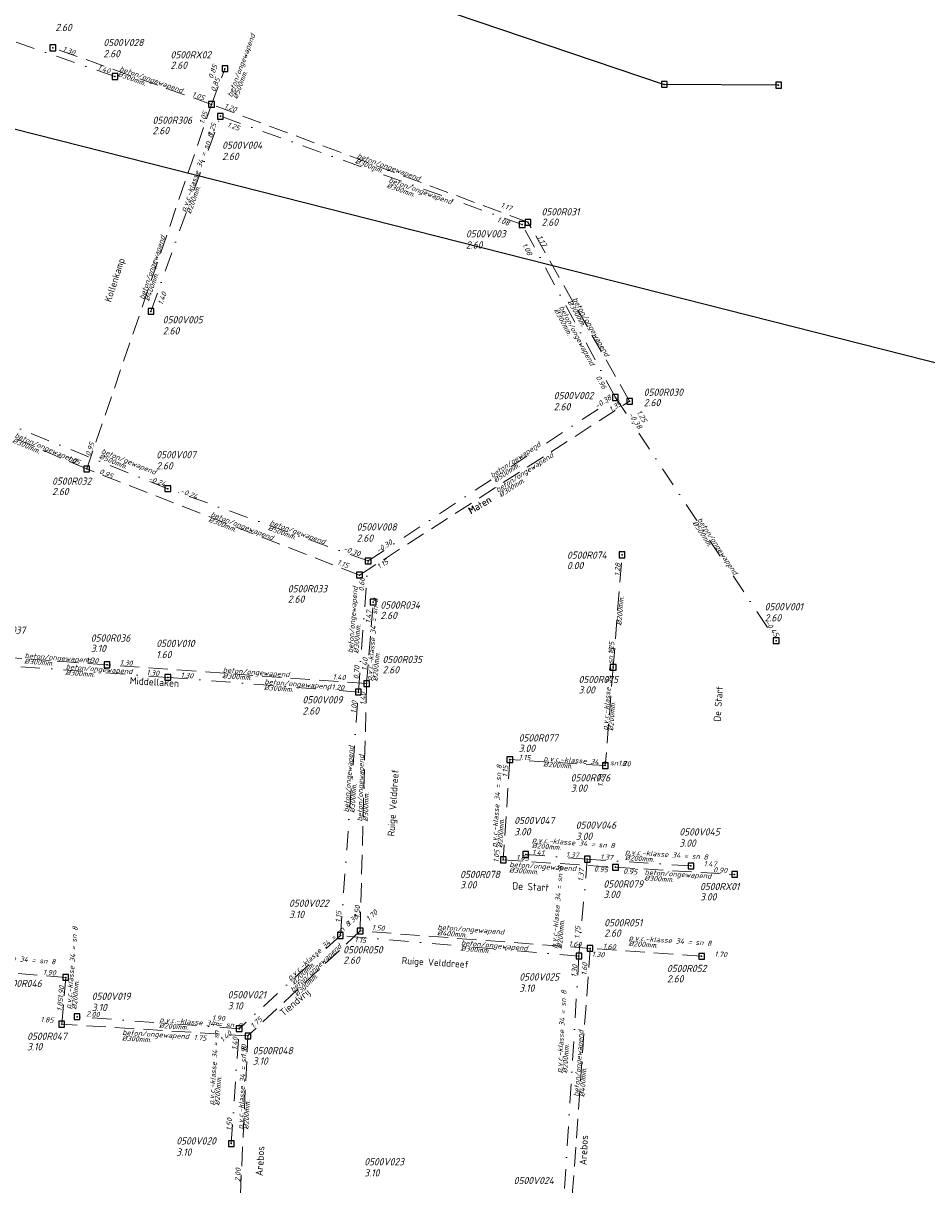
# Model space of a CAD drawing. Extents: x 155498 to 174806, y 452529 to 461643.
# Tile 36 of 44: x 158288 to 158523, y 461178 to 461480. Entities that reach past the tile are written whole.
import ezdxf
from ezdxf.enums import TextEntityAlignment as Align

# ---------------------------------------------------------------- set-up
doc = ezdxf.new("R2010")
doc.units = 0
doc.header["$PDMODE"] = 64
doc.header["$PDSIZE"] = 1.5
doc.linetypes.add('RI-HWA', pattern=[7.4, 5, -2.4])
doc.linetypes.add('RI-VWA', pattern=[11, 5, -3, 0, -3])
doc.layers.get('0').update_dxf_attribs({"linetype": 'CONTINUOUS'})
doc.layers.get('DEFPOINTS').update_dxf_attribs({"linetype": 'CONTINUOUS'})
for name, color, linetype, lineweight in [('B-OI-RI-HWA-BOB-T18', 150, 'CONTINUOUS', 18), ('B-OI-RI-HWA-MATERIAAL-T18', 150, 'CONTINUOUS', 18), ('B-OI-RI-HWA-PUTDEKSELHOOGTE-T25', 150, 'CONTINUOUS', 25), ('B-OI-RI-HWA-PUTNUMMER-T25', 150, 'CONTINUOUS', 25), ('B-OI-RI-HWA_DIAMETER-T18', 150, 'CONTINUOUS', 18), ('B-OI-RI-HWA_RIOOLPUT-S', 150, 'CONTINUOUS', 25), ('B-OI-RI-HWA_TRANSPORTLEIDING-G', 150, 'RI-HWA', 18), ('B-OI-RI-VWA-BOB-T18', 34, 'CONTINUOUS', 18), ('B-OI-RI-VWA-DIAMETER-T18', 34, 'CONTINUOUS', 18), ('B-OI-RI-VWA-MATERIAAL-T18', 34, 'CONTINUOUS', 18), ('B-OI-RI-VWA_PUTDEKSELHOOGTE-T25', 34, 'CONTINUOUS', 25), ('B-OI-RI-VWA_PUTNUMMER-T25', 34, 'CONTINUOUS', 25), ('B-OI-RI-VWA_RIOOLPUT-S', 34, 'CONTINUOUS', 25), ('B-OI-RI-VWA_TRANSPORTLEIDING-G', 34, 'RI-VWA', 18), ('B-XX-OG-TOPOGRAFIE-T18', 2, 'CONTINUOUS', 18)]:
    doc.layers.add(name, color=color, linetype=linetype, lineweight=lineweight)
doc.layers.add('persleiding', color=7, linetype='CONTINUOUS')
doc.styles.add('NLCS-ISO-M-T18', font='NLCS-ISO.ttf', dxfattribs={"height": 1.8})
doc.styles.add('NLCS-ISO-M750-T18_CURSIEF', font='NLCS-ISO.ttf', dxfattribs={"oblique": 15, "height": 1.35})
doc.styles.add('NLCS-ISO-M750-T25_CURSIEF', font='NLCS-ISO.ttf', dxfattribs={"oblique": 15, "height": 1.875})

# ---------------------------------------------------------------- blocks, each defined once
blk = doc.blocks.new('ACMAP_ANN_TEMPLATE_hwa-putnr')
at = {"style": 'NLCS-ISO-M750-T25_CURSIEF', "oblique": 15}
blk.add_attdef('hwa-putnr', (-9, -4.1), '', height=1.88, dxfattribs=at)
blk = doc.blocks.new('ACMAP_ANN_TEMPLATE_hwa-diam')
at = {"style": 'NLCS-ISO-M750-T18_CURSIEF', "oblique": 15}
blk.add_attdef('hwa-diam', (-3.7, -1.3), '', height=1.35, dxfattribs=at)
blk = doc.blocks.new('ACMAP_ANN_TEMPLATE_hwa-nap-l')
at = {"style": 'NLCS-ISO-M750-T18_CURSIEF', "oblique": 15}
blk.add_attdef('hwa-nap-l', (3.3, 0.2), '', height=1.35, dxfattribs=at)
blk = doc.blocks.new('ACMAP_ANN_TEMPLATE_hwa-nap-r')
at = {"style": 'NLCS-ISO-M750-T18_CURSIEF', "oblique": 15}
blk.add_attdef('hwa-nap-r', (-5.6, 0.2), '', height=1.35, dxfattribs=at)
blk = doc.blocks.new('ACMAP_ANN_TEMPLATE_vwa-diam')
at = {"style": 'NLCS-ISO-M750-T18_CURSIEF', "oblique": 15}
blk.add_attdef('vwa-diam', (0.3, -1.3), '', height=1.35, dxfattribs=at)
blk = doc.blocks.new('ACMAP_ANN_TEMPLATE_vwa-materiaal')
at = {"style": 'NLCS-ISO-M750-T18_CURSIEF', "oblique": 15}
blk.add_attdef('vwa-mat', (0.3, 0.2), '', height=1.35, dxfattribs=at)
blk = doc.blocks.new('ACMAP_ANN_TEMPLATE_vwa-nap-l')
at = {"style": 'NLCS-ISO-M750-T18_CURSIEF', "oblique": 15}
blk.add_attdef('vwa-nap-l', (3.3, 0.2), '', height=1.35, dxfattribs=at)
blk = doc.blocks.new('ACMAP_ANN_TEMPLATE_vwa-nap-r')
at = {"style": 'NLCS-ISO-M750-T18_CURSIEF', "oblique": 15}
blk.add_attdef('vwa-nap-r', (-5.6, 0.2), '', height=1.35, dxfattribs=at)
blk = doc.blocks.new('ACMAP_ANN_TEMPLATE_hwa-materiaal')
at = {"style": 'NLCS-ISO-M750-T18_CURSIEF', "oblique": 15}
blk.add_attdef('hwa-mat', (-3.7, 0.2), '', height=1.35, dxfattribs=at)
blk = doc.blocks.new('ACMAP_ANN_TEMPLATE_hwa-puth')
at = {"style": 'NLCS-ISO-M750-T25_CURSIEF', "oblique": 15}
blk.add_attdef('hwa-puth', (-9, -6.8), '', height=1.88, dxfattribs=at)
blk = doc.blocks.new('ACMAP_ANN_TEMPLATE_vwa-puth')
at = {"style": 'NLCS-ISO-M750-T25_CURSIEF', "oblique": 15}
blk.add_attdef('vwa-puth', (-3, 5), '', height=1.88, dxfattribs=at)
blk = doc.blocks.new('ACMAP_ANN_TEMPLATE_vwa-putnr')
at = {"style": 'NLCS-ISO-M750-T25_CURSIEF', "oblique": 15}
blk.add_attdef('vaw-putnr', (-3, 7.9), '', height=1.88, dxfattribs=at)

msp = doc.modelspace()

# ---------------------------------------------------------------- linework, layer by layer
at = {"layer": 'B-OI-RI-HWA_RIOOLPUT-S'}
for p in [(158295.82, 461473.54), (158340.51, 461468.12), (158337.02, 461458.83), (158419.21, 461428.21), (158445.63, 461381.69), (158304.61, 461364.1), (158443.67, 461341.77), (158375.47, 461336.52), (158379.02, 461329.51), (158309.9, 461313.21), (158441.36, 461312.55), (158377.32, 461308.31), (158414.52, 461288.57), (158439.32, 461287), (158412.83, 461262.51), (158441.97, 461260.58), (158472.92, 461258.75), (158375.64, 461244.04), (158435.37, 461239.5), (158464.33, 461237.46), (158299.15, 461231.97), (158298.13, 461219.83), (158346.48, 461216.76)]:
    msp.add_point(p, dxfattribs=at)
at = {"layer": 'B-OI-RI-HWA_TRANSPORTLEIDING-G'}
for p, q in [((158337.02, 461458.83), (158295.82, 461473.54)), ((158337.02, 461458.83), (158340.51, 461468.12)), ((158304.61, 461364.1), (158337.02, 461458.83)), ((158419.21, 461428.21), (158337.02, 461458.83)), ((158445.63, 461381.69), (158419.21, 461428.21)), ((158375.47, 461336.52), (158445.63, 461381.69)), ((158304.61, 461364.1), (158273.57, 461377.41)), ((158375.47, 461336.52), (158304.61, 461364.1)), ((158441.36, 461312.55), (158443.67, 461341.77)), ((158377.32, 461308.31), (158379.02, 461329.51)), ((158309.9, 461313.21), (158274.36, 461315.85)), ((158377.32, 461308.31), (158309.9, 461313.21)), ((158441.36, 461312.55), (158439.32, 461287)), ((158375.64, 461244.04), (158377.32, 461308.31)), ((158414.52, 461288.57), (158412.83, 461262.51)), ((158439.32, 461287), (158414.52, 461288.57)), ((158412.83, 461262.51), (158441.97, 461260.58)), ((158441.97, 461260.58), (158472.92, 461258.75)), ((158375.64, 461244.04), (158346.48, 461216.76)), ((158435.37, 461239.5), (158375.64, 461244.04)), ((158435.37, 461239.5), (158430.34, 461169.73)), ((158464.33, 461237.46), (158435.37, 461239.5)), ((158299.15, 461231.97), (158268.56, 461234.48)), ((158298.13, 461219.83), (158299.15, 461231.97)), ((158346.48, 461216.76), (158298.13, 461219.83)), ((158344.52, 461175.55), (158346.48, 461216.76))]:
    msp.add_line(p, q, dxfattribs=at)
at = {"layer": 'B-OI-RI-VWA_RIOOLPUT-S'}
for p in [(158311.95, 461466.08), (158339.34, 461455.76), (158417.72, 461427.62), (158321.31, 461405.05), (158441.95, 461382.66), (158325.67, 461358.97), (158377.71, 461340.19), (158483.7, 461319.47), (158325.67, 461309.93), (158375.18, 461306.11), (158418.65, 461263.9), (158434.65, 461262.7), (158461.55, 461260.94), (158370.52, 461242.87), (158432.47, 461237.51), (158302.1, 461221.74), (158344.22, 461218.63), (158342.16, 461188.77)]:
    msp.add_point(p, dxfattribs=at)
at = {"layer": 'B-OI-RI-VWA_TRANSPORTLEIDING-G'}
for p, q in [((158311.95, 461466.08), (158241.72, 461490.49)), ((158321.31, 461405.05), (158339.34, 461455.76)), ((158417.72, 461427.62), (158339.34, 461455.76)), ((158441.95, 461382.66), (158417.72, 461427.62)), ((158377.71, 461340.19), (158441.95, 461382.66)), ((158441.95, 461382.66), (158483.7, 461319.47)), ((158325.67, 461358.97), (158278.69, 461377.96)), ((158377.71, 461340.19), (158325.67, 461358.97)), ((158375.18, 461306.11), (158377.71, 461340.19)), ((158325.67, 461309.93), (158272, 461313.85)), ((158375.18, 461306.11), (158325.67, 461309.93)), ((158370.52, 461242.87), (158375.18, 461306.11)), ((158434.65, 461262.7), (158418.65, 461263.9)), ((158434.65, 461262.7), (158432.47, 461237.51)), ((158461.55, 461260.94), (158434.65, 461262.7)), ((158370.52, 461242.87), (158344.22, 461218.63)), ((158432.47, 461237.51), (158370.52, 461242.87)), ((158432.47, 461237.51), (158428.41, 461171.62)), ((158344.22, 461218.63), (158302.1, 461221.74)), ((158342.16, 461188.77), (158344.22, 461218.63))]:
    msp.add_line(p, q, dxfattribs=at)
at = {"layer": 'DEFPOINTS', "flags": 128}
msp.add_lwpolyline([(157498.69, 460511.77), (157666.49, 461268.41), (158141.33, 461489.21), (159256.93, 461205.94), (159206.49, 460696.31), (158205.71, 460856.25), (158144.02, 460363.33)], close=True, dxfattribs=at)
at = {"layer": 'persleiding'}
for p in [(157927.98, 461642.09), (158484.33, 461463.83)]:
    msp.add_line(p, (158454.65, 461464.04), dxfattribs=at)
for p in [(158454.65, 461464.04), (158484.33, 461463.83)]:
    msp.add_point(p, dxfattribs=at)

# ---------------------------------------------------------------- block references
at = {"layer": 'B-OI-RI-HWA-BOB-T18'}
for name, p, rotation, values in [('ACMAP_ANN_TEMPLATE_hwa-nap-r', (158303.42, 461470.62), 340.3521673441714, {'hwa-nap-r': '1.30'}), ('ACMAP_ANN_TEMPLATE_hwa-nap-r', (158339.48, 461470.55), 69.41826433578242, {'hwa-nap-r': '0.85'}), ('ACMAP_ANN_TEMPLATE_hwa-nap-l', (158337.02, 461458.83), 69.41826433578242, {'hwa-nap-l': '0.85'}), ('ACMAP_ANN_TEMPLATE_hwa-nap-r', (158337.02, 461458.83), 339.5670512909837, {'hwa-nap-r': '1.05'}), ('ACMAP_ANN_TEMPLATE_hwa-nap-r', (158337.02, 461458.83), 71.1126302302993, {'hwa-nap-r': '1.05'}), ('ACMAP_ANN_TEMPLATE_hwa-nap-l', (158337.02, 461458.83), 340.3521673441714, {'hwa-nap-l': '1.20'}), ('ACMAP_ANN_TEMPLATE_hwa-nap-l', (158408.81, 461433.13), 339.5670512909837, {'hwa-nap-l': '1.17'}), ('ACMAP_ANN_TEMPLATE_hwa-nap-r', (158424.16, 461419.36), 299.5934460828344, {'hwa-nap-r': '1.17'}), ('ACMAP_ANN_TEMPLATE_hwa-nap-r', (158445.63, 461381.69), 32.77400736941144, {'hwa-nap-r': '1.35'}), ('ACMAP_ANN_TEMPLATE_hwa-nap-l', (158445.63, 461381.69), 299.5934460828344, {'hwa-nap-l': '1.25'}), ('ACMAP_ANN_TEMPLATE_hwa-nap-l', (158304.61, 461364.1), 71.1126302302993, {'hwa-nap-l': '0.95'}), ('ACMAP_ANN_TEMPLATE_hwa-nap-r', (158304.61, 461364.1), 338.7331079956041, {'hwa-nap-r': '1.05'}), ('ACMAP_ANN_TEMPLATE_hwa-nap-l', (158304.61, 461364.1), 336.7902715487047, {'hwa-nap-l': '0.95'}), ('ACMAP_ANN_TEMPLATE_hwa-nap-l', (158366.37, 461340.39), 338.7331079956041, {'hwa-nap-l': '1.15'}), ('ACMAP_ANN_TEMPLATE_hwa-nap-l', (158377.89, 461336.04), 32.77400736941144, {'hwa-nap-l': '1.15'}), ('ACMAP_ANN_TEMPLATE_hwa-nap-r', (158443.67, 461341.77), 85.49411299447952, {'hwa-nap-r': '1.28'}), ('ACMAP_ANN_TEMPLATE_hwa-nap-r', (158379.02, 461329.51), 85.41533712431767, {'hwa-nap-r': '1.47'}), ('ACMAP_ANN_TEMPLATE_hwa-nap-l', (158441.36, 461312.55), 85.42295861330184, {'hwa-nap-l': '1.25'}), ('ACMAP_ANN_TEMPLATE_hwa-nap-l', (158441.36, 461312.55), 85.49411299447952, {'hwa-nap-l': '1.25'}), ('ACMAP_ANN_TEMPLATE_hwa-nap-r', (158309.9, 461313.21), 355.8431243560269, {'hwa-nap-r': '1.30'}), ('ACMAP_ANN_TEMPLATE_hwa-nap-l', (158377.32, 461308.31), 85.41533712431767, {'hwa-nap-l': '1.40'}), ('ACMAP_ANN_TEMPLATE_hwa-nap-l', (158309.9, 461313.21), 355.7517287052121, {'hwa-nap-l': '1.30'}), ('ACMAP_ANN_TEMPLATE_hwa-nap-l', (158365.17, 461309.51), 355.8431243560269, {'hwa-nap-l': '1.40'}), ('ACMAP_ANN_TEMPLATE_hwa-nap-r', (158377.32, 461308.31), 88.50264516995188, {'hwa-nap-r': '1.40'}), ('ACMAP_ANN_TEMPLATE_hwa-nap-l', (158413.88, 461280.65), 86.28820742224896, {'hwa-nap-l': '1.15'}), ('ACMAP_ANN_TEMPLATE_hwa-nap-r', (158422.4, 461288.03), 356.377641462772, {'hwa-nap-r': '1.15'}), ('ACMAP_ANN_TEMPLATE_hwa-nap-l', (158439.32, 461287), 356.377641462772, {'hwa-nap-l': '1.20'}), ('ACMAP_ANN_TEMPLATE_hwa-nap-r', (158439.32, 461287), 85.42295861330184, {'hwa-nap-r': '1.20'}), ('ACMAP_ANN_TEMPLATE_hwa-nap-r', (158412.2, 461267.34), 86.28820742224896, {'hwa-nap-r': '1.05'}), ('ACMAP_ANN_TEMPLATE_hwa-nap-l', (158412.83, 461262.51), 356.2191986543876, {'hwa-nap-l': '1.05'}), ('ACMAP_ANN_TEMPLATE_hwa-nap-r', (158441.9, 461258.94), 356.2191986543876, {'hwa-nap-r': '0.95'}), ('ACMAP_ANN_TEMPLATE_hwa-nap-l', (158440.62, 461258.9), 356.6087972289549, {'hwa-nap-l': '0.95'}), ('ACMAP_ANN_TEMPLATE_hwa-nap-r', (158472.92, 461258.75), 356.6087972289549, {'hwa-nap-r': '0.90'}), ('ACMAP_ANN_TEMPLATE_hwa-nap-l', (158375.64, 461244.04), 88.50264516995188, {'hwa-nap-l': '1.50'}), ('ACMAP_ANN_TEMPLATE_hwa-nap-l', (158375.64, 461244.04), 43.09219961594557, {'hwa-nap-l': '1.70'}), ('ACMAP_ANN_TEMPLATE_hwa-nap-r', (158384.22, 461243.68), 355.6533797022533, {'hwa-nap-r': '1.50'}), ('ACMAP_ANN_TEMPLATE_hwa-nap-r', (158435.37, 461239.5), 355.9706272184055, {'hwa-nap-r': '1.60'}), ('ACMAP_ANN_TEMPLATE_hwa-nap-l', (158435.37, 461239.5), 355.6533797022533, {'hwa-nap-l': '1.60'}), ('ACMAP_ANN_TEMPLATE_hwa-nap-l', (158464.33, 461237.46), 355.9706272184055, {'hwa-nap-l': '1.70'}), ('ACMAP_ANN_TEMPLATE_hwa-nap-l', (158289.92, 461232.79), 355.3092201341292, {'hwa-nap-l': '1.90'}), ('ACMAP_ANN_TEMPLATE_hwa-nap-l', (158434.4, 461229.16), 85.87645098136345, {'hwa-nap-l': '1.60'}), ('ACMAP_ANN_TEMPLATE_hwa-nap-r', (158299.15, 461231.97), 85.19730188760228, {'hwa-nap-r': '1.90'}), ('ACMAP_ANN_TEMPLATE_hwa-nap-l', (158298.13, 461219.83), 85.19730188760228, {'hwa-nap-l': '1.85'}), ('ACMAP_ANN_TEMPLATE_hwa-nap-r', (158298.13, 461219.83), 356.3668619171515, {'hwa-nap-r': '1.85'}), ('ACMAP_ANN_TEMPLATE_hwa-nap-r', (158352.11, 461222.28), 43.09219961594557, {'hwa-nap-r': '1.75'}), ('ACMAP_ANN_TEMPLATE_hwa-nap-l', (158329.05, 461215.72), 356.3668619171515, {'hwa-nap-l': '1.75'}), ('ACMAP_ANN_TEMPLATE_hwa-nap-r', (158346.48, 461216.76), 87.27699185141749, {'hwa-nap-r': '1.90'}), ('ACMAP_ANN_TEMPLATE_hwa-nap-l', (158344.52, 461175.55), 87.27699185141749, {'hwa-nap-l': '2.00'})]:
    msp.add_blockref(name, p, dxfattribs=dict(at, rotation=rotation)).add_auto_attribs(values)
at = {"layer": 'B-OI-RI-HWA-MATERIAAL-T18'}
for p, rotation, values in [((158343.8, 461464.02), 69.41826433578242, {'hwa-mat': 'beton/ongewapend'}), ((158316.42, 461466.18), 340.3521673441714, {'hwa-mat': 'beton/ongewapend'}), ((158378.11, 461443.52), 339.5670512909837, {'hwa-mat': 'beton/ongewapend'}), ((158320.82, 461411.47), 71.1126302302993, {'hwa-mat': 'beton/ongewapend'}), ((158432.42, 461404.95), 299.5934460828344, {'hwa-mat': 'beton/ongewapend'}), ((158289.09, 461370.76), 336.7902715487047, {'hwa-mat': 'beton/ongewapend'}), ((158414.58, 461359.78), 32.77400736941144, {'hwa-mat': 'beton/ongewapend'}), ((158340.04, 461350.31), 338.7331079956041, {'hwa-mat': 'beton/ongewapend'}), ((158379.14, 461312.67), 85.41533712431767, {'hwa-mat': 'p.v.c.-klasse 34 = sn 8'}), ((158292.13, 461314.53), 355.7517287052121, {'hwa-mat': 'beton/ongewapend'}), ((158343.61, 461310.76), 355.8431243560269, {'hwa-mat': 'beton/ongewapend'}), ((158440.34, 461299.77), 85.42295861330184, {'hwa-mat': 'p.v.c.-klasse 34 = sn 8'}), ((158376.48, 461276.17), 88.50264516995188, {'hwa-mat': 'beton/ongewapend'}), ((158426.92, 461287.79), 356.377641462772, {'hwa-mat': 'p.v.c.-klasse 34 = sn 8'}), ((158411.5, 461269.41), 86.28820742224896, {'hwa-mat': 'p.v.c.-klasse 34 = sn 8'}), ((158418.06, 461260.27), 356.2191986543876, {'hwa-mat': 'beton/ongewapend'}), ((158453.18, 461258.24), 356.6087972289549, {'hwa-mat': 'beton/ongewapend'}), ((158399.38, 461243.94), 355.6533797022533, {'hwa-mat': 'beton/ongewapend'}), ((158449.08, 461241.2), 355.9706272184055, {'hwa-mat': 'p.v.c.-klasse 34 = sn 8'}), ((158301, 461227.38), 85.19730188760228, {'hwa-mat': 'p.v.c.-klasse 34 = sn 8'}), ((158361.06, 461230.4), 43.09219961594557, {'hwa-mat': 'beton/ongewapend'}), ((158278.68, 461236.61), 355.3092201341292, {'hwa-mat': 'p.v.c.-klasse 34 = sn 8'}), ((158317.51, 461216.62), 356.3668619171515, {'hwa-mat': 'beton/ongewapend'}), ((158432.86, 461204.61), 85.87645098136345, {'hwa-mat': 'beton/ongewapend'}), ((158345.5, 461196.16), 87.27699185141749, {'hwa-mat': 'p.v.c.-klasse 34 = sn 8'})]:
    msp.add_blockref('ACMAP_ANN_TEMPLATE_hwa-materiaal', p, dxfattribs=dict(at, rotation=rotation)).add_auto_attribs(values)
at = {"layer": 'B-OI-RI-HWA-PUTDEKSELHOOGTE-T25'}
for p, values in [((158305.44, 461484.7), {'hwa-puth': '2.60'}), ((158335.37, 461474.87), {'hwa-puth': '2.60'}), ((158330.71, 461457.88), {'hwa-puth': '2.60'}), ((158431.74, 461434.08), {'hwa-puth': '2.60'}), ((158458.3, 461387.2), {'hwa-puth': '2.60'}), ((158304.61, 461364.1), {'hwa-puth': '2.60'}), ((158438.37, 461344.87), {'hwa-puth': '0.00'}), ((158365.84, 461336.13), {'hwa-puth': '2.60'}), ((158389.89, 461331.9), {'hwa-puth': '2.60'}), ((158314.67, 461323.32), {'hwa-puth': '3.10'}), ((158390.44, 461317.75), {'hwa-puth': '2.60'}), ((158441.36, 461312.55), {'hwa-puth': '3.00'}), ((158425.81, 461297.36), {'hwa-puth': '3.00'}), ((158439.32, 461287), {'hwa-puth': '3.00'}), ((158410.6, 461261.89), {'hwa-puth': '3.00'}), ((158447.84, 461259.41), {'hwa-puth': '3.00'}), ((158472.92, 461258.75), {'hwa-puth': '3.00'}), ((158448.03, 461249.35), {'hwa-puth': '2.60'}), ((158380.23, 461242.31), {'hwa-puth': '2.60'}), ((158464.33, 461237.46), {'hwa-puth': '2.60'}), ((158298.13, 461219.83), {'hwa-puth': '3.10'}), ((158356.72, 461216.1), {'hwa-puth': '3.10'})]:
    msp.add_blockref('ACMAP_ANN_TEMPLATE_hwa-puth', p, dxfattribs=at).add_auto_attribs(values)
at = {"layer": 'B-OI-RI-HWA-PUTNUMMER-T25'}
for p, values in [((158335.37, 461474.87), {'hwa-putnr': '0500RX02'}), ((158330.71, 461457.88), {'hwa-putnr': '0500R306'}), ((158431.74, 461434.08), {'hwa-putnr': '0500R031'}), ((158458.3, 461387.2), {'hwa-putnr': '0500R030'}), ((158304.61, 461364.1), {'hwa-putnr': '0500R032'}), ((158438.37, 461344.87), {'hwa-putnr': '0500R074'}), ((158365.84, 461336.13), {'hwa-putnr': '0500R033'}), ((158389.89, 461331.9), {'hwa-putnr': '0500R034'}), ((158287.47, 461325.37), {'hwa-putnr': '0500R037'}), ((158314.67, 461323.32), {'hwa-putnr': '0500R036'}), ((158390.44, 461317.75), {'hwa-putnr': '0500R035'}), ((158441.36, 461312.55), {'hwa-putnr': '0500R075'}), ((158425.81, 461297.36), {'hwa-putnr': '0500R077'}), ((158439.32, 461287), {'hwa-putnr': '0500R076'}), ((158410.6, 461261.89), {'hwa-putnr': '0500R078'}), ((158447.84, 461259.41), {'hwa-putnr': '0500R079'}), ((158472.92, 461258.75), {'hwa-putnr': '0500RX01'}), ((158448.03, 461249.35), {'hwa-putnr': '0500R051'}), ((158380.23, 461242.31), {'hwa-putnr': '0500R050'}), ((158464.33, 461237.46), {'hwa-putnr': '0500R052'}), ((158291.56, 461233.56), {'hwa-putnr': '0500R046'}), ((158298.13, 461219.83), {'hwa-putnr': '0500R047'}), ((158356.72, 461216.1), {'hwa-putnr': '0500R048'})]:
    msp.add_blockref('ACMAP_ANN_TEMPLATE_hwa-putnr', p, dxfattribs=at).add_auto_attribs(values)
at = {"layer": 'B-OI-RI-HWA_DIAMETER-T18'}
for p, rotation, values in [((158316.42, 461466.18), 340.3521673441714, {'hwa-diam': '%%c300mm.'}), ((158343.8, 461464.02), 69.41826433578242, {'hwa-diam': '%%c500mm.'}), ((158378.11, 461443.52), 339.5670512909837, {'hwa-diam': '%%c300mm.'}), ((158320.82, 461411.47), 71.1126302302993, {'hwa-diam': '%%c400mm.'}), ((158432.42, 461404.95), 299.5934460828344, {'hwa-diam': '%%c300mm.'}), ((158289.09, 461370.76), 336.7902715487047, {'hwa-diam': '%%c300mm.'}), ((158414.58, 461359.78), 32.77400736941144, {'hwa-diam': '%%c300mm.'}), ((158340.04, 461350.31), 338.7331079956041, {'hwa-diam': '%%c300mm.'}), ((158442.52, 461327.16), 85.49411299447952, {'hwa-diam': '%%c200mm.'}), ((158292.13, 461314.53), 355.7517287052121, {'hwa-diam': '%%c300mm.'}), ((158379.14, 461312.67), 85.41533712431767, {'hwa-diam': '%%c200mm.'}), ((158343.61, 461310.76), 355.8431243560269, {'hwa-diam': '%%c300mm.'}), ((158440.34, 461299.77), 85.42295861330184, {'hwa-diam': '%%c200mm.'}), ((158426.92, 461287.79), 356.377641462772, {'hwa-diam': '%%c200mm.'}), ((158376.48, 461276.17), 88.50264516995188, {'hwa-diam': '%%c300mm.'}), ((158411.5, 461269.41), 86.28820742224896, {'hwa-diam': '%%c200mm.'}), ((158418.06, 461260.27), 356.2191986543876, {'hwa-diam': '%%c300mm.'}), ((158453.18, 461258.24), 356.6087972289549, {'hwa-diam': '%%c300mm.'}), ((158399.38, 461243.94), 355.6533797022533, {'hwa-diam': '%%c400mm.'}), ((158449.08, 461241.2), 355.9706272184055, {'hwa-diam': '%%c200mm.'}), ((158301, 461227.38), 85.19730188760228, {'hwa-diam': '%%c200mm.'}), ((158361.06, 461230.4), 43.09219961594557, {'hwa-diam': '%%c300mm.'}), ((158317.51, 461216.62), 356.3668619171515, {'hwa-diam': '%%c300mm.'}), ((158432.86, 461204.61), 85.87645098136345, {'hwa-diam': '%%c400mm.'}), ((158345.5, 461196.16), 87.27699185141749, {'hwa-diam': '%%c200mm.'})]:
    msp.add_blockref('ACMAP_ANN_TEMPLATE_hwa-diam', p, dxfattribs=dict(at, rotation=rotation)).add_auto_attribs(values)
at = {"layer": 'B-OI-RI-VWA-BOB-T18'}
for name, p, rotation, values in [('ACMAP_ANN_TEMPLATE_vwa-nap-l', (158304.16, 461468.83), 340.8361502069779, {'vwa-nap-l': '1.40'}), ('ACMAP_ANN_TEMPLATE_vwa-nap-r', (158339.34, 461455.76), 70.42709707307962, {'vwa-nap-r': '1.25'}), ('ACMAP_ANN_TEMPLATE_vwa-nap-r', (158346.18, 461450.98), 340.2508388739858, {'vwa-nap-r': '1.25'}), ('ACMAP_ANN_TEMPLATE_vwa-nap-l', (158407.85, 461429.31), 340.2508388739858, {'vwa-nap-l': '1.08'}), ('ACMAP_ANN_TEMPLATE_vwa-nap-r', (158420.12, 461417.35), 298.324155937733, {'vwa-nap-r': '1.08'}), ('ACMAP_ANN_TEMPLATE_vwa-nap-l', (158323.37, 461403.42), 70.42709707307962, {'vwa-nap-l': '1.40'}), ('ACMAP_ANN_TEMPLATE_vwa-nap-l', (158435.07, 461390.77), 298.324155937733, {'vwa-nap-l': '0.96'}), ('ACMAP_ANN_TEMPLATE_vwa-nap-r', (158441.95, 461382.66), 33.46638921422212, {'vwa-nap-r': '-0.38'}), ('ACMAP_ANN_TEMPLATE_vwa-nap-l', (158443.29, 461380.89), 303.4512805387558, {'vwa-nap-l': '-0.38'}), ('ACMAP_ANN_TEMPLATE_vwa-nap-r', (158325.67, 461358.97), 340.1566907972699, {'vwa-nap-r': '-0.24'}), ('ACMAP_ANN_TEMPLATE_vwa-nap-l', (158325.67, 461358.97), 337.9863079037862, {'vwa-nap-l': '-0.24'}), ('ACMAP_ANN_TEMPLATE_vwa-nap-l', (158377.71, 461340.19), 33.46638921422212, {'vwa-nap-l': '-0.30'}), ('ACMAP_ANN_TEMPLATE_vwa-nap-l', (158367.94, 461343.82), 340.1566907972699, {'vwa-nap-l': '-0.30'}), ('ACMAP_ANN_TEMPLATE_vwa-nap-r', (158377.19, 461337.8), 85.75431620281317, {'vwa-nap-r': '0.60'}), ('ACMAP_ANN_TEMPLATE_vwa-nap-r', (158483.7, 461319.47), 303.4512805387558, {'vwa-nap-r': '-0.45'}), ('ACMAP_ANN_TEMPLATE_vwa-nap-r', (158325.67, 461309.93), 355.5880204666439, {'vwa-nap-r': '1.30'}), ('ACMAP_ANN_TEMPLATE_vwa-nap-l', (158375.18, 461306.11), 85.75431620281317, {'vwa-nap-l': '0.70'}), ('ACMAP_ANN_TEMPLATE_vwa-nap-l', (158325.67, 461309.93), 355.8225947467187, {'vwa-nap-l': '1.30'}), ('ACMAP_ANN_TEMPLATE_vwa-nap-l', (158364.87, 461306.88), 355.5880204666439, {'vwa-nap-l': '1.20'}), ('ACMAP_ANN_TEMPLATE_vwa-nap-r', (158375.18, 461306.11), 85.78563176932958, {'vwa-nap-r': '1.00'}), ('ACMAP_ANN_TEMPLATE_vwa-nap-r', (158425.84, 461263.28), 355.7179686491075, {'vwa-nap-r': '1.41'}), ('ACMAP_ANN_TEMPLATE_vwa-nap-r', (158434.65, 461262.7), 356.2468797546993, {'vwa-nap-r': '1.37'}), ('ACMAP_ANN_TEMPLATE_vwa-nap-l', (158434.65, 461262.7), 355.7179686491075, {'vwa-nap-l': '1.37'}), ('ACMAP_ANN_TEMPLATE_vwa-nap-l', (158433.47, 461253.56), 85.04291999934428, {'vwa-nap-l': '1.37'}), ('ACMAP_ANN_TEMPLATE_vwa-nap-l', (158461.55, 461260.94), 356.2468797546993, {'vwa-nap-l': '1.47'}), ('ACMAP_ANN_TEMPLATE_vwa-nap-l', (158370.52, 461242.87), 85.78563176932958, {'vwa-nap-l': '1.15'}), ('ACMAP_ANN_TEMPLATE_vwa-nap-l', (158370.52, 461242.87), 42.66592782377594, {'vwa-nap-l': '1.30'}), ('ACMAP_ANN_TEMPLATE_vwa-nap-l', (158432.65, 461238.64), 86.47401530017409, {'vwa-nap-l': '1.75'}), ('ACMAP_ANN_TEMPLATE_vwa-nap-r', (158379.69, 461240.45), 355.0550044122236, {'vwa-nap-r': '1.15'}), ('ACMAP_ANN_TEMPLATE_vwa-nap-l', (158432.47, 461237.51), 355.0550044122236, {'vwa-nap-l': '1.30'}), ('ACMAP_ANN_TEMPLATE_vwa-nap-r', (158432.47, 461237.51), 85.04291999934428, {'vwa-nap-r': '1.30'}), ('ACMAP_ANN_TEMPLATE_vwa-nap-r', (158309.97, 461221.26), 355.7771341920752, {'vwa-nap-r': '2.00'}), ('ACMAP_ANN_TEMPLATE_vwa-nap-l', (158333.83, 461220.88), 355.7771341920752, {'vwa-nap-l': '1.90'}), ('ACMAP_ANN_TEMPLATE_vwa-nap-r', (158344.22, 461218.63), 42.66592782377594, {'vwa-nap-r': '1.40'}), ('ACMAP_ANN_TEMPLATE_vwa-nap-r', (158344.22, 461218.63), 86.05349671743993, {'vwa-nap-r': '1.40'}), ('ACMAP_ANN_TEMPLATE_vwa-nap-l', (158342.16, 461188.77), 86.05349671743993, {'vwa-nap-l': '1.50'})]:
    msp.add_blockref(name, p, dxfattribs=dict(at, rotation=rotation)).add_auto_attribs(values)
at = {"layer": 'B-OI-RI-VWA-DIAMETER-T18'}
for p, rotation, values in [((158382.56, 461438.6), 340.2508388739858, {'vwa-diam': '%%c300mm.'}), ((158330.33, 461430.41), 70.42709707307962, {'vwa-diam': '%%c200mm.'}), ((158426.95, 461406.26), 298.324155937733, {'vwa-diam': '%%c300mm.'}), ((158307.9, 461368.2), 337.9863079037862, {'vwa-diam': '%%c500mm.'}), ((158409.83, 461361.42), 33.46638921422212, {'vwa-diam': '%%c500mm.'}), ((158351.69, 461349.58), 340.1566907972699, {'vwa-diam': '%%c500mm.'}), ((158462.83, 461351.06), 303.4512805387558, {'vwa-diam': '%%c500mm.'}), ((158373.88, 461315.9), 85.75431620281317, {'vwa-diam': '%%c300mm.'}), ((158298.83, 461311.89), 355.8225947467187, {'vwa-diam': '%%c300mm.'}), ((158350.42, 461308.02), 355.5880204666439, {'vwa-diam': '%%c300mm.'}), ((158372.85, 461274.49), 85.78563176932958, {'vwa-diam': '%%c300mm.'}), ((158419.97, 461266.94), 355.7179686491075, {'vwa-diam': '%%c200mm.'}), ((158444.16, 461263.79), 356.2468797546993, {'vwa-diam': '%%c200mm.'}), ((158426.73, 461239.18), 85.04291999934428, {'vwa-diam': '%%c200mm.'}), ((158401.49, 461240.19), 355.0550044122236, {'vwa-diam': '%%c300mm.'}), ((158357.37, 461230.75), 42.66592782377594, {'vwa-diam': '%%c200mm.'}), ((158323.16, 461220.18), 355.7771341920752, {'vwa-diam': '%%c200mm.'}), ((158428.13, 461206.8), 86.47401530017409, {'vwa-diam': '%%c200mm.'}), ((158337.78, 461198.44), 86.05349671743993, {'vwa-diam': '%%c200mm.'})]:
    msp.add_blockref('ACMAP_ANN_TEMPLATE_vwa-diam', p, dxfattribs=dict(at, rotation=rotation)).add_auto_attribs(values)
at = {"layer": 'B-OI-RI-VWA-MATERIAAL-T18'}
for p, rotation, values in [((158330.33, 461430.41), 70.42709707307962, {'vwa-mat': 'p.v.c.-klasse 34 = sn 8'}), ((158382.56, 461438.6), 340.2508388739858, {'vwa-mat': 'beton/ongewapend'}), ((158426.95, 461406.26), 298.324155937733, {'vwa-mat': 'beton/ongewapend'}), ((158307.9, 461368.2), 337.9863079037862, {'vwa-mat': 'beton/gewapend'}), ((158409.83, 461361.42), 33.46638921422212, {'vwa-mat': 'beton/gewapend'}), ((158351.69, 461349.58), 340.1566907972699, {'vwa-mat': 'beton/gewapend'}), ((158462.83, 461351.06), 303.4512805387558, {'vwa-mat': 'beton/ongewapend'}), ((158373.88, 461315.9), 85.75431620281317, {'vwa-mat': 'beton/ongewapend'}), ((158298.83, 461311.89), 355.8225947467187, {'vwa-mat': 'beton/ongewapend'}), ((158350.42, 461308.02), 355.5880204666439, {'vwa-mat': 'beton/ongewapend'}), ((158372.85, 461274.49), 85.78563176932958, {'vwa-mat': 'beton/ongewapend'}), ((158419.97, 461266.94), 355.7179686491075, {'vwa-mat': 'p.v.c.-klasse 34 = sn 8'}), ((158444.16, 461263.79), 356.2468797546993, {'vwa-mat': 'p.v.c.-klasse 34 = sn 8'}), ((158426.73, 461239.18), 85.04291999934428, {'vwa-mat': 'p.v.c.-klasse 34 = sn 8'}), ((158357.37, 461230.75), 42.66592782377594, {'vwa-mat': 'p.v.c.-klasse 34 = sn 8'}), ((158401.49, 461240.19), 355.0550044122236, {'vwa-mat': 'beton/ongewapend'}), ((158428.13, 461206.8), 86.47401530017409, {'vwa-mat': 'p.v.c.-klasse 34 = sn 8'}), ((158323.16, 461220.18), 355.7771341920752, {'vwa-mat': 'p.v.c.-klasse 34 = sn 8'}), ((158337.78, 461198.44), 86.05349671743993, {'vwa-mat': 'p.v.c.-klasse 34 = sn 8'})]:
    msp.add_blockref('ACMAP_ANN_TEMPLATE_vwa-materiaal', p, dxfattribs=dict(at, rotation=rotation)).add_auto_attribs(values)
at = {"layer": 'B-OI-RI-VWA_PUTDEKSELHOOGTE-T25'}
for p, values in [((158311.95, 461466.08), {'vwa-puth': '2.60'}), ((158342.79, 461439.39), {'vwa-puth': '2.60'}), ((158406.12, 461416.37), {'vwa-puth': '2.60'}), ((158327.36, 461394.04), {'vwa-puth': '2.60'}), ((158428.93, 461374.33), {'vwa-puth': '2.60'}), ((158325.67, 461358.97), {'vwa-puth': '2.60'}), ((158377.71, 461340.19), {'vwa-puth': '2.60'}), ((158483.7, 461319.47), {'vwa-puth': '2.60'}), ((158325.67, 461309.93), {'vwa-puth': '1.60'}), ((158363.66, 461295.28), {'vwa-puth': '2.60'}), ((158418.65, 461263.9), {'vwa-puth': '3.00'}), ((158434.65, 461262.7), {'vwa-puth': '3.00'}), ((158461.55, 461260.94), {'vwa-puth': '3.00'}), ((158360.16, 461242.4), {'vwa-puth': '3.10'}), ((158419.97, 461223.25), {'vwa-puth': '3.10'}), ((158308.92, 461218.23), {'vwa-puth': '3.10'}), ((158344.22, 461218.63), {'vwa-puth': '3.10'}), ((158330.88, 461180.64), {'vwa-puth': '3.10'}), ((158379.7, 461175.23), {'vwa-puth': '3.10'})]:
    msp.add_blockref('ACMAP_ANN_TEMPLATE_vwa-puth', p, dxfattribs=at).add_auto_attribs(values)
at = {"layer": 'B-OI-RI-VWA_PUTNUMMER-T25'}
for p, values in [((158311.95, 461466.08), {'vaw-putnr': '0500V028'}), ((158342.79, 461439.39), {'vaw-putnr': '0500V004'}), ((158406.12, 461416.37), {'vaw-putnr': '0500V003'}), ((158327.36, 461394.04), {'vaw-putnr': '0500V005'}), ((158428.93, 461374.33), {'vaw-putnr': '0500V002'}), ((158325.67, 461358.97), {'vaw-putnr': '0500V007'}), ((158377.71, 461340.19), {'vaw-putnr': '0500V008'}), ((158483.7, 461319.47), {'vaw-putnr': '0500V001'}), ((158325.67, 461309.93), {'vaw-putnr': '0500V010'}), ((158363.66, 461295.28), {'vaw-putnr': '0500V009'}), ((158418.65, 461263.9), {'vaw-putnr': '0500V047'}), ((158434.65, 461262.7), {'vaw-putnr': '0500V046'}), ((158461.55, 461260.94), {'vaw-putnr': '0500V045'}), ((158360.16, 461242.4), {'vaw-putnr': '0500V022'}), ((158419.97, 461223.25), {'vaw-putnr': '0500V025'}), ((158308.92, 461218.23), {'vaw-putnr': '0500V019'}), ((158344.22, 461218.63), {'vaw-putnr': '0500V021'}), ((158330.88, 461180.64), {'vaw-putnr': '0500V020'}), ((158379.7, 461175.23), {'vaw-putnr': '0500V023'}), ((158418.53, 461170.34), {'vaw-putnr': '0500V024'})]:
    msp.add_blockref('ACMAP_ANN_TEMPLATE_vwa-putnr', p, dxfattribs=at).add_auto_attribs(values)

# ---------------------------------------------------------------- texts
at = {"layer": 'B-XX-OG-TOPOGRAFIE-T18', "style": 'NLCS-ISO-M-T18'}
for s, height, rotation, p in [('Kollenkamp', 1.8, 72, (158311.87, 461413.22)), ('Maten', 1.875, 30.7, (158406.71, 461354.74)), ('Maten', 1.8, 30.7, (158406.71, 461354.74)), ('Middellaken', 1.875, 356.6, (158322.2, 461308.74)), ('De Start', 1.8, 86, (158468.67, 461303.05)), ('Ruige Velddreef', 1.8, 86.3, (158384.2, 461277.36)), ('De Start', 1.875, 357.3, (158419.92, 461255.55)), ('Ruige Velddreef', 1.8, 356.5, (158395.17, 461235.86)), ('Tiendvrij', 1.875, 40.5, (158358.69, 461225.5)), ('Arebos', 1.875, 87.3, (158433.7, 461187.09)), ('Arebos', 1.875, 86.7, (158349.63, 461184.27))]:
    msp.add_text(s, height=height, rotation=rotation, dxfattribs=at).set_placement(p, align=Align.MIDDLE_CENTER)

doc.saveas('drawing.dxf')
